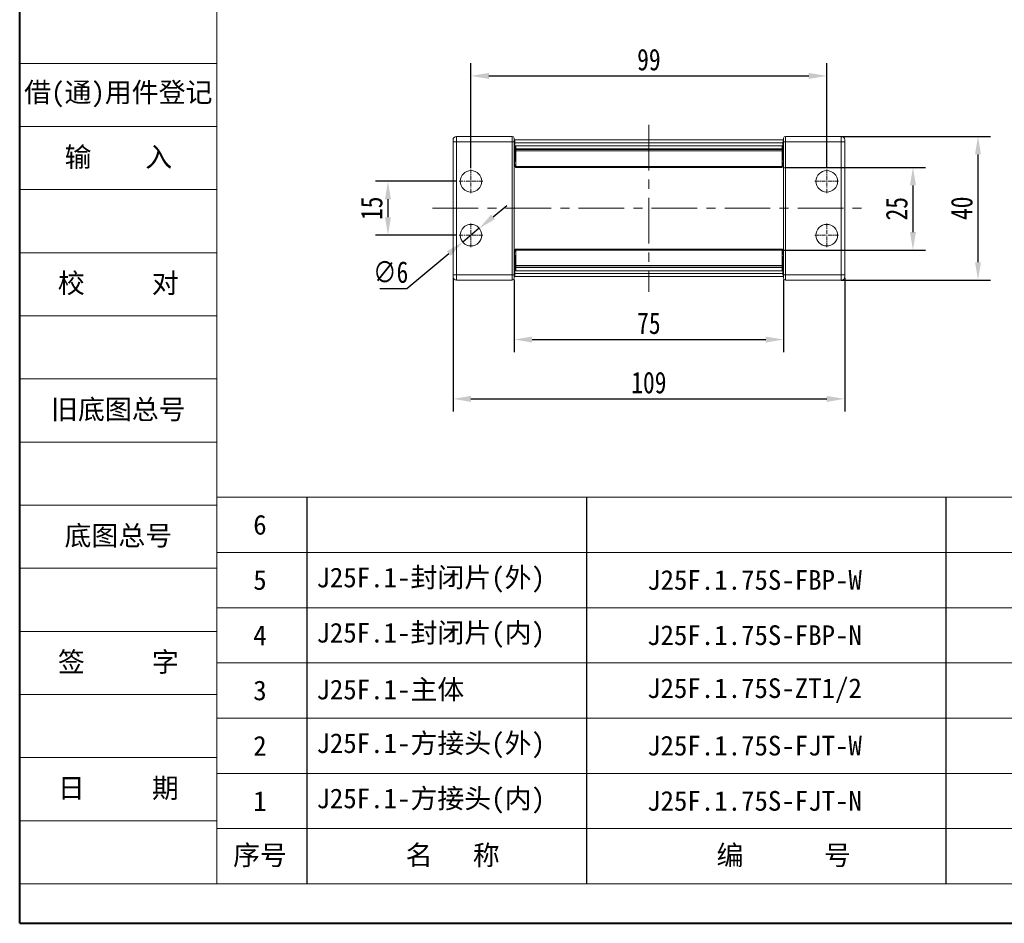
# Model space of a CAD drawing. Header units: millimetres. Extents: x 2628 to 3550, y -116 to 536.
# Tile 1 of 48: x 2628 to 2902, y -116 to 136. Entities that reach past the tile are written whole.
import ezdxf

# ---------------------------------------------------------------- set-up
doc = ezdxf.new("R2010")
doc.units = ezdxf.units.MM
doc.linetypes.add('CENTER', pattern=[0.6, 0.375, -0.075, 0.075, -0.075])
doc.linetypes.add('CENTERX2', pattern=[20.32, 12.7, -2.54, 2.54, -2.54])
doc.layers.add('标注线', color=7, linetype='Continuous', lineweight=15)
doc.styles.get("Standard").update_dxf_attribs({"font": '仿宋_GB2312.ttf', "width": 0.8})
doc.styles.add('样式 3.5', font='仿宋_GB2312.ttf')
doc.styles.add('样式 6', font='仿宋_GB2312.ttf')
doc.dimstyles.new('ISO-25.1', dxfattribs={"dimtxt": 6, "dimasz": 5, "dimexe": 3.5, "dimexo": 0.625, "dimgap": 1.5, "dimtad": 1, "dimtoh": 1, "dimdsep": 46, "dimtxsty": 'Standard', "dimcen": 2.5, "dimadec": 0, "dimazin": 0, "dimtfac": 1, "dimtmove": 0, "dimatfit": 3, "dimfxl": 0, "dimarcsym": 0})
doc.dimstyles.new('副本 ISO-25.1', dxfattribs={"dimtxt": 6, "dimasz": 5, "dimexe": 3.5, "dimexo": 0.625, "dimgap": 1.5, "dimtad": 1, "dimdsep": 46, "dimtxsty": 'Standard', "dimcen": 2.5, "dimadec": 0, "dimazin": 0, "dimtfac": 1, "dimtmove": 0, "dimatfit": 3, "dimfxl": 0, "dimarcsym": 0})

# ---------------------------------------------------------------- blocks, each defined once
blk = doc.blocks.new('*D789')
at = {"color": 0, "lineweight": -2}
for p, q in [((2753.63, 94.27), (2753.63, 123.48)), ((2852.63, 94.57), (2852.63, 123.48)), ((2758.63, 119.98), (2847.63, 119.98))]:
    blk.add_line(p, q, dxfattribs=at)
at = {"color": 0, "lineweight": 9}
for points in [[(2758.63, 120.81), (2758.63, 119.14), (2753.63, 119.98)], [(2847.63, 120.81), (2847.63, 119.14), (2852.63, 119.98)]]:
    blk.add_solid(points, dxfattribs=at)
at = {"layer": 'Defpoints', "color": 0, "lineweight": 9}
for p in [(2852.63, 119.98), (2753.63, 93.64), (2852.63, 93.94)]:
    blk.add_point(p, dxfattribs=at)
at = {"color": 0, "lineweight": 9, "insert": (2803.13, 124.48), "char_height": 6, "attachment_point": 5}
blk.add_mtext('99', dxfattribs=at)
blk = doc.blocks.new('*D790')
at = {"color": 0, "lineweight": -2}
for p, q in [((2749.71, 90.64), (2727.03, 90.64)), ((2730.53, 85.64), (2730.53, 80.64)), ((2749.71, 75.64), (2727.03, 75.64))]:
    blk.add_line(p, q, dxfattribs=at)
at = {"color": 0, "lineweight": 9}
for points in [[(2729.7, 85.64), (2731.36, 85.64), (2730.53, 90.64)], [(2729.7, 80.64), (2731.36, 80.64), (2730.53, 75.64)]]:
    blk.add_solid(points, dxfattribs=at)
at = {"layer": 'Defpoints', "color": 0, "lineweight": 9}
for p in [(2750.33, 90.64), (2730.53, 75.64), (2750.33, 75.64)]:
    blk.add_point(p, dxfattribs=at)
at = {"color": 0, "lineweight": 9, "insert": (2726.03, 83.14), "char_height": 6, "attachment_point": 5, "rotation": 90}
blk.add_mtext('15', dxfattribs=at)
blk = doc.blocks.new('*D791')
at = {"color": 0, "lineweight": -2}
for p, q in [((2840.83, 94.5), (2880.11, 94.5)), ((2876.61, 89.5), (2876.61, 76.52)), ((2840.81, 71.52), (2880.11, 71.52))]:
    blk.add_line(p, q, dxfattribs=at)
at = {"color": 0, "lineweight": 9}
for points in [[(2875.78, 89.5), (2877.45, 89.5), (2876.61, 94.5)], [(2875.78, 76.52), (2877.45, 76.52), (2876.61, 71.52)]]:
    blk.add_solid(points, dxfattribs=at)
at = {"layer": 'Defpoints', "color": 0, "lineweight": 9}
for p in [(2840.2, 94.5), (2840.18, 71.52), (2876.61, 71.52)]:
    blk.add_point(p, dxfattribs=at)
at = {"color": 0, "lineweight": 9, "insert": (2872.11, 83.01), "char_height": 6, "attachment_point": 5, "rotation": 90}
blk.add_mtext('25', dxfattribs=at)
blk = doc.blocks.new('*D792')
at = {"color": 0, "lineweight": -2}
for p, q in [((2856.67, 103.14), (2898.21, 103.14)), ((2894.71, 98.14), (2894.71, 68.14)), ((2856.67, 63.14), (2898.21, 63.14))]:
    blk.add_line(p, q, dxfattribs=at)
at = {"color": 0, "lineweight": 9}
for points in [[(2893.88, 98.14), (2895.54, 98.14), (2894.71, 103.14)], [(2893.88, 68.14), (2895.54, 68.14), (2894.71, 63.14)]]:
    blk.add_solid(points, dxfattribs=at)
at = {"layer": 'Defpoints', "color": 0, "lineweight": 9}
for p in [(2856.05, 103.14), (2856.05, 63.14), (2894.71, 63.14)]:
    blk.add_point(p, dxfattribs=at)
at = {"color": 0, "lineweight": 9, "insert": (2890.21, 83.14), "char_height": 6, "attachment_point": 5, "rotation": 90}
blk.add_mtext('40', dxfattribs=at)
blk = doc.blocks.new('*D793')
at = {"color": 0, "lineweight": -2}
for p, q in [((2765.63, 63.3), (2765.63, 43.11)), ((2840.63, 63.3), (2840.63, 43.11)), ((2770.63, 46.61), (2835.63, 46.61))]:
    blk.add_line(p, q, dxfattribs=at)
at = {"color": 0, "lineweight": 9}
for points in [[(2770.63, 47.44), (2770.63, 45.77), (2765.63, 46.61)], [(2835.63, 47.44), (2835.63, 45.77), (2840.63, 46.61)]]:
    blk.add_solid(points, dxfattribs=at)
at = {"layer": 'Defpoints', "color": 0, "lineweight": 9}
for p in [(2765.63, 63.93), (2840.63, 63.93), (2840.63, 46.61)]:
    blk.add_point(p, dxfattribs=at)
at = {"color": 0, "lineweight": 9, "insert": (2803.13, 51.11), "char_height": 6, "attachment_point": 5}
blk.add_mtext('75', dxfattribs=at)
blk = doc.blocks.new('*D794')
at = {"color": 0, "lineweight": -2}
for p, q in [((2748.63, 63.77), (2748.63, 26.59)), ((2857.63, 63.77), (2857.63, 26.59)), ((2753.63, 30.09), (2852.63, 30.09))]:
    blk.add_line(p, q, dxfattribs=at)
at = {"color": 0, "lineweight": 9}
for points in [[(2753.63, 30.92), (2753.63, 29.25), (2748.63, 30.09)], [(2852.63, 30.92), (2852.63, 29.25), (2857.63, 30.09)]]:
    blk.add_solid(points, dxfattribs=at)
at = {"layer": 'Defpoints', "color": 0, "lineweight": 9}
for p in [(2748.63, 64.39), (2857.63, 64.39), (2857.63, 30.09)]:
    blk.add_point(p, dxfattribs=at)
at = {"color": 0, "lineweight": 9, "insert": (2803.13, 34.59), "char_height": 6, "attachment_point": 5}
blk.add_mtext('109', dxfattribs=at)
blk = doc.blocks.new('*D809')
at = {"color": 0, "lineweight": -2}
for p, q in [((2759.79, 80.76), (2763.63, 83.95)), ((2755.94, 77.56), (2751.33, 73.73)), ((2735.82, 60.85), (2747.48, 70.53)), ((2728.25, 60.85), (2735.82, 60.85))]:
    blk.add_line(p, q, dxfattribs=at)
at = {"color": 0, "lineweight": 9}
for points in [[(2759.25, 81.4), (2760.32, 80.12), (2755.94, 77.56)], [(2746.95, 71.17), (2748.01, 69.89), (2751.33, 73.73)]]:
    blk.add_solid(points, dxfattribs=at)
at = {"layer": 'Defpoints', "color": 0, "lineweight": 9}
for p in [(2755.94, 77.56), (2751.33, 73.73)]:
    blk.add_point(p, dxfattribs=at)
at = {"color": 0, "lineweight": 9, "insert": (2731.29, 65.35), "char_height": 6, "attachment_point": 5}
blk.add_mtext('∅6', dxfattribs=at)

msp = doc.modelspace()

# ---------------------------------------------------------------- linework, layer by layer
at = {"color": 7, "lineweight": 40}
for q in [(2628.06, 536.289), (3550.3, -115.866)]:
    msp.add_line((2628.06, -115.866), q, dxfattribs=at)
at = {"color": 7, "lineweight": 13}
for q in [(2682.955, 525.31), (3144.075, -104.887)]:
    msp.add_line((2682.955, -104.887), q, dxfattribs=at)
at = {"color": 7, "lineweight": 15}
for p, q in [((2628.06, 123.477), (2682.955, 123.477)), ((2628.06, 105.911), (2682.955, 105.911)), ((2628.06, 88.344), (2682.955, 88.344)), ((2628.06, 70.778), (2682.955, 70.778)), ((2628.06, 53.211), (2682.955, 53.211)), ((2628.06, 35.645), (2682.955, 35.645)), ((2628.06, 18.078), (2682.955, 18.078)), ((2628.06, 0.512), (2682.955, 0.512)), ((2682.955, 2.708), (3047.426, 2.708)), ((2682.955, -12.663), (3047.426, -12.663)), ((2628.06, -17.055), (2682.955, -17.055)), ((2682.955, -28.034), (3047.426, -28.034)), ((2628.06, -34.621), (2682.955, -34.621)), ((2682.955, -43.404), (3047.426, -43.404)), ((2628.06, -52.187), (2682.955, -52.187)), ((2682.955, -58.775), (3047.426, -58.775)), ((2628.06, -69.754), (2682.955, -69.754)), ((2682.955, -74.146), (3047.426, -74.146)), ((2628.06, -87.32), (2682.955, -87.32)), ((2682.955, -89.516), (3144.075, -89.516)), ((2628.06, -104.887), (2682.955, -104.887))]:
    msp.add_line(p, q, dxfattribs=at)
at = {"color": 1, "linetype": 'CENTERX2', "lineweight": 13}
for p, q in [((2803.133, 106.377), (2803.133, 59.912)), ((2742.943, 83.145), (2864.492, 83.145))]:
    msp.add_line(p, q, dxfattribs=at)
at = {"color": 7, "linetype": 'Continuous', "lineweight": 15}
for p, q in [((2748.633, 102.145), (2748.633, 101.645)), ((2748.633, 64.645), (2748.633, 101.645)), ((2748.633, 101.645), (2749.633, 101.645)), ((2749.633, 103.145), (2749.633, 101.645)), ((2749.633, 103.145), (2765.133, 103.145)), ((2749.633, 101.645), (2749.633, 64.645)), ((2765.133, 101.645), (2749.633, 101.645)), ((2765.133, 101.645), (2765.133, 103.145)), ((2765.133, 64.645), (2765.133, 101.645)), ((2765.133, 101.645), (2765.633, 101.645)), ((2765.633, 102.645), (2765.633, 101.645)), ((2765.633, 102.145), (2765.702, 102.145)), ((2765.633, 101.645), (2765.633, 64.645)), ((2765.702, 102.145), (2803.133, 102.145)), ((2803.133, 102.145), (2840.564, 102.145)), ((2840.564, 102.145), (2840.633, 102.145)), ((2840.633, 101.645), (2840.633, 102.645)), ((2840.633, 64.645), (2840.633, 101.645)), ((2840.633, 101.645), (2841.133, 101.645)), ((2841.133, 103.145), (2841.133, 101.645)), ((2841.133, 103.145), (2856.633, 103.145)), ((2856.633, 101.645), (2841.133, 101.645)), ((2841.133, 101.645), (2841.133, 64.645)), ((2856.633, 103.145), (2856.633, 101.645)), ((2857.633, 101.645), (2856.633, 101.645)), ((2856.633, 64.645), (2856.633, 101.645)), ((2857.633, 101.645), (2857.633, 102.145)), ((2857.633, 101.645), (2857.633, 64.645)), ((2765.633, 99.213), (2765.702, 96.561)), ((2765.648, 98.645), (2765.633, 98.645)), ((2765.967, 96.657), (2765.847, 101.318)), ((2803.133, 101.318), (2765.847, 101.318)), ((2803.133, 100.546), (2766.083, 100.546)), ((2766.083, 99.653), (2766.083, 100.546)), ((2766.083, 100.546), (2803.133, 100.546)), ((2766.083, 100.546), (2766.083, 100.546)), ((2803.133, 99.653), (2766.083, 99.653)), ((2766.083, 99.513), (2766.083, 99.653)), ((2766.083, 99.513), (2803.133, 99.513)), ((2766.083, 99.111), (2766.083, 99.513)), ((2803.133, 99.111), (2766.083, 99.111)), ((2766.083, 99.111), (2766.083, 94.773)), ((2840.419, 101.318), (2803.133, 101.318)), ((2840.183, 100.546), (2803.133, 100.546)), ((2803.133, 100.546), (2840.183, 100.546)), ((2840.183, 99.653), (2803.133, 99.653)), ((2803.133, 99.513), (2840.183, 99.513)), ((2840.183, 99.111), (2803.133, 99.111)), ((2840.183, 100.546), (2840.183, 99.653)), ((2840.183, 100.546), (2840.183, 100.546)), ((2840.183, 99.653), (2840.183, 99.513)), ((2840.183, 99.513), (2840.183, 99.111)), ((2840.183, 94.773), (2840.183, 99.111)), ((2840.419, 101.318), (2840.299, 96.657)), ((2840.564, 96.561), (2840.633, 99.213)), ((2840.618, 98.645), (2840.633, 98.645)), ((2765.674, 97.645), (2765.633, 97.645)), ((2765.633, 96.645), (2765.699, 96.645)), ((2765.967, 96.657), (2766.083, 96.657)), ((2840.183, 96.657), (2840.299, 96.657)), ((2840.567, 96.645), (2840.633, 96.645)), ((2840.592, 97.645), (2840.633, 97.645)), ((2765.754, 95.645), (2765.633, 95.645)), ((2766.083, 94.496), (2766.063, 94.496)), ((2766.083, 94.773), (2803.133, 94.773)), ((2766.083, 94.496), (2766.083, 94.773)), ((2803.133, 94.496), (2766.083, 94.496)), ((2803.133, 94.773), (2840.183, 94.773)), ((2840.183, 94.496), (2803.133, 94.496)), ((2840.183, 94.773), (2840.183, 94.496)), ((2840.203, 94.496), (2840.183, 94.496)), ((2840.633, 95.645), (2840.512, 95.645)), ((2766.063, 71.794), (2766.083, 71.794)), ((2766.083, 71.794), (2803.133, 71.794)), ((2766.083, 71.517), (2766.083, 71.794)), ((2803.133, 71.517), (2766.083, 71.517)), ((2766.083, 71.517), (2766.083, 67.179)), ((2803.133, 71.794), (2840.183, 71.794)), ((2840.183, 71.517), (2803.133, 71.517)), ((2840.183, 71.794), (2840.183, 71.517)), ((2840.183, 71.794), (2840.203, 71.794)), ((2840.183, 67.179), (2840.183, 71.517)), ((2765.633, 70.645), (2765.754, 70.645)), ((2765.702, 69.728), (2765.633, 67.076)), ((2765.699, 69.645), (2765.633, 69.645)), ((2765.674, 68.645), (2765.633, 68.645)), ((2765.847, 64.971), (2765.967, 69.633)), ((2766.083, 69.633), (2765.967, 69.633)), ((2840.299, 69.633), (2840.183, 69.633)), ((2840.299, 69.633), (2840.419, 64.971)), ((2840.512, 70.645), (2840.633, 70.645)), ((2840.633, 67.076), (2840.564, 69.728)), ((2840.633, 69.645), (2840.567, 69.645)), ((2840.592, 68.645), (2840.633, 68.645)), ((2765.648, 67.645), (2765.633, 67.645)), ((2766.083, 67.179), (2803.133, 67.179)), ((2766.083, 66.776), (2766.083, 67.179)), ((2803.133, 66.776), (2766.083, 66.776)), ((2766.083, 66.637), (2766.083, 66.776)), ((2766.083, 65.743), (2766.083, 66.637)), ((2766.083, 66.637), (2803.133, 66.637)), ((2803.133, 67.179), (2840.183, 67.179)), ((2840.183, 66.776), (2803.133, 66.776)), ((2803.133, 66.637), (2840.183, 66.637)), ((2840.183, 67.179), (2840.183, 66.776)), ((2840.183, 66.776), (2840.183, 66.637)), ((2840.183, 66.637), (2840.183, 65.743)), ((2840.618, 67.645), (2840.633, 67.645)), ((2748.633, 64.645), (2749.633, 64.645)), ((2748.633, 64.645), (2748.633, 64.145)), ((2749.633, 63.145), (2749.633, 64.645)), ((2749.633, 64.645), (2765.133, 64.645)), ((2765.133, 63.145), (2749.633, 63.145)), ((2765.633, 64.645), (2765.133, 64.645)), ((2765.133, 63.145), (2765.133, 64.645)), ((2765.633, 64.645), (2765.633, 63.645)), ((2765.702, 64.145), (2765.633, 64.145)), ((2803.133, 64.145), (2765.702, 64.145)), ((2765.847, 64.971), (2803.133, 64.971)), ((2766.083, 65.743), (2803.133, 65.743)), ((2803.133, 65.743), (2766.083, 65.743)), ((2766.083, 65.743), (2766.083, 65.743)), ((2803.133, 65.743), (2840.183, 65.743)), ((2840.183, 65.743), (2803.133, 65.743)), ((2803.133, 64.971), (2840.419, 64.971)), ((2840.564, 64.145), (2803.133, 64.145)), ((2840.183, 65.743), (2840.183, 65.743)), ((2840.633, 64.145), (2840.564, 64.145)), ((2841.133, 64.645), (2840.633, 64.645)), ((2840.633, 63.645), (2840.633, 64.645)), ((2841.133, 64.645), (2856.633, 64.645)), ((2841.133, 64.645), (2841.133, 63.145)), ((2856.633, 63.145), (2841.133, 63.145)), ((2857.633, 64.645), (2856.633, 64.645)), ((2856.633, 63.145), (2856.633, 64.645)), ((2857.633, 64.145), (2857.633, 64.645))]:
    msp.add_line(p, q, dxfattribs=at)
at = {"color": 1, "linetype": 'CENTER', "lineweight": 9, "ltscale": 3.048}
for p, q in [((2753.633, 87.345), (2753.633, 93.945)), ((2852.633, 87.345), (2852.633, 93.945)), ((2750.333, 90.645), (2756.933, 90.645)), ((2849.333, 90.645), (2855.933, 90.645)), ((2753.633, 72.345), (2753.633, 78.945)), ((2852.633, 72.345), (2852.633, 78.945)), ((2750.333, 75.645), (2756.933, 75.645)), ((2849.333, 75.645), (2855.933, 75.645))]:
    msp.add_line(p, q, dxfattribs=at)
at = {"color": 7}
for p, q in [((2707.955, 2.708), (2707.955, -104.887)), ((2785.757, 2.708), (2785.757, -104.887)), ((2885.84, -104.887), (2885.84, 2.708))]:
    msp.add_line(p, q, dxfattribs=at)
at = {"color": 7, "linetype": 'Continuous', "lineweight": 15}
for centre in [(2753.633, 90.645), (2852.633, 90.645), (2753.633, 75.645), (2852.633, 75.645)]:
    msp.add_circle(centre, 3, dxfattribs=at)
for centre, radius, start, end in [((2749.633, 102.145), 1, 90, 180), ((2765.133, 102.645), 0.5, 0, 90), ((2841.133, 102.645), 0.5, 90, 180), ((2856.633, 102.145), 1, 0, 90), ((2749.633, 64.145), 1, 180, 270), ((2765.133, 63.645), 0.5, 270, 0), ((2841.133, 63.645), 0.5, 180, 270), ((2856.633, 64.145), 1, 270, 0)]:
    msp.add_arc(centre, radius, start, end, dxfattribs=at)
for centre, major_axis, start_param, end_param in [((2765.702, 101.145), (0, 1), 4.8869219, 6.2831853), ((2840.564, 101.145), (0, 1), 0, 1.3962634), ((2766.063, 96.996), (0, 2.5), 1.7453293, 3.1415927), ((2766.083, 96.796), (0, 0.8), 1.7453293, 3.1415927), ((2840.183, 96.796), (0, 0.8), 3.1415927, 4.5378561), ((2840.203, 96.996), (0, 2.5), 3.1415927, 4.5378561), ((2766.063, 69.294), (0, 2.5), 0, 1.3962634), ((2840.203, 69.294), (0, 2.5), 4.8869219, 6.2831853), ((2766.083, 69.494), (0, 0.8), 0, 1.3962634), ((2840.183, 69.494), (0, 0.8), 4.8869219, 6.2831853), ((2765.702, 65.145), (0, 1), 3.1415927, 4.5378561), ((2840.564, 65.145), (0, 1), 1.7453293, 3.1415927)]:
    msp.add_ellipse(centre, major_axis=major_axis, ratio=0.1467498, start_param=start_param, end_param=end_param, dxfattribs=at)

# ---------------------------------------------------------------- texts
at = {"color": 7, "linetype": 'CENTER', "lineweight": 18, "char_height": 5.48952, "width": 54.89522, "attachment_point": 5, "style": '样式 3.5'}
for s, insert in [('{\\fSimSun|b0|i0|c134|p2;借}({\\fSimSun|b0|i0|c134|p2;通}){\\fSimSun|b0|i0|c134|p2;用件登记}', (2655.507, 114.694)), ('\\f宋体|b0|i0|c134|p2;校     对', (2655.507, 61.995)), ('\\f宋体|b0|i0|c134|p2;旧底图总号', (2655.507, 26.862)), ('\\f宋体|b0|i0|c134|p2;底图总号', (2655.507, -8.271)), ('\\f宋体|b0|i0|c134|p2;签     字', (2655.507, -43.404)), ('\\f宋体|b0|i0|c134|p2;日     期', (2655.507, -78.537))]:
    msp.add_mtext(s, dxfattribs=dict(at, insert=insert))
at = {"color": 7, "lineweight": 18, "insert": (2655.507, 97.127), "char_height": 5.48952, "width": 54.89522, "attachment_point": 5, "style": '样式 3.5'}
msp.add_mtext('{\\fSimSun|b0|i0|c134|p2;输    入}', dxfattribs=at)
at = {"layer": '标注线', "color": 7, "lineweight": 18, "char_height": 3.95246, "style": '样式 6'}
for s, insert, width, attachment_point in [('{\\H1.389x;6}', (2694.916, -4.978), 26.34971, 5), ('{\\H1.389x;5}', (2694.916, -20.348), 26.34971, 5), ('{\\H1.389x;J25F.1-封闭片(外)}', (2710.641, -20.348), 98.80077, 4), ('{\\H1.389x;J25F.1.75S-FBP-W}', (2832.523, -20.348), 75.97392, 5), ('{\\H1.389x;J25F.1-封闭片(内)}', (2710.641, -35.719), 98.80077, 4), ('{\\H1.389x;J25F.1.75S-FBP-N}', (2832.523, -35.719), 75.97392, 5), ('{\\H1.389x;4}', (2694.916, -35.719), 26.34971, 5), ('{\\H1.389x;3}', (2694.916, -51.09), 26.34971, 5), ('{\\H1.389x;J25F.1-主体}', (2710.641, -51.09), 76.04019, 4), ('{\\H1.389x;J25F.1.75S-ZT1/2}', (2832.523, -51.09), 75.97392, 5), ('{\\H1.389x;J25F.1-方接头(外)}', (2710.641, -66.46), 98.80077, 4), ('{\\H1.389x;2}', (2694.916, -66.46), 26.34971, 5), ('{\\H1.389x;J25F.1.75S-FJT-W}', (2832.523, -66.46), 75.97392, 5), ('{\\H1.389x;1}', (2694.916, -81.831), 26.34971, 5), ('{\\H1.389x;J25F.1-方接头(内)}', (2710.641, -81.831), 93.71714, 4), ('{\\H1.389x;J25F.1.75S-FJT-N}', (2832.523, -81.831), 75.97392, 5), ('{\\H1.389x;序号}', (2694.916, -97.202), 26.34971, 5), ('{\\H1.389x;名   称}', (2748.55, -97.202), 52.56767, 5), ('{\\H1.389x;编      号}', (2840.642, -97.202), 75.97392, 5)]:
    msp.add_mtext(s, dxfattribs=dict(at, insert=insert, width=width, attachment_point=attachment_point))

# ---------------------------------------------------------------- dimensions: what is measured, and where the dimension line sits
at = {"color": 5, "lineweight": 9}
for base, p1, p2, picture, middle in [((2852.633, 119.977), (2753.633, 93.645), (2852.633, 93.945), '*D789', (2803.133, 124.477)), ((2857.633, 30.087), (2748.633, 64.395), (2857.633, 64.395), '*D794', (2803.133, 34.587)), ((2840.633, 46.606), (2765.633, 63.928), (2840.633, 63.928), '*D793', (2803.133, 51.106))]:
    dim = msp.add_linear_dim(base=base, p1=p1, p2=p2, dimstyle='副本 ISO-25.1', dxfattribs=at)
    dim.commit()
    dim.dimension.update_dxf_attribs({"geometry": picture, "text_midpoint": middle})
for base, p1, p2, picture, middle in [((2894.711, 63.145), (2856.047, 103.145), (2856.047, 63.145), '*D792', (2890.211, 83.145)), ((2730.531, 75.645), (2750.333, 90.645), (2750.333, 75.645), '*D790', (2726.031, 83.145))]:
    dim = msp.add_linear_dim(base=base, p1=p1, p2=p2, angle=90, dimstyle='副本 ISO-25.1', dxfattribs=at)
    dim.commit()
    dim.dimension.update_dxf_attribs({"geometry": picture, "text_midpoint": middle})
dim = msp.add_linear_dim(base=(2876.614, 71.517), p1=(2840.203, 94.496), p2=(2840.183, 71.517), angle=90, text='25', dimstyle='副本 ISO-25.1', dxfattribs=at)
dim.commit()
dim.dimension.update_dxf_attribs({"geometry": '*D791', "text_midpoint": (2872.114, 83.006)})
dim = msp.add_diameter_dim_2p(p1=(2755.94, 77.562), p2=(2751.326, 73.728), dimstyle='ISO-25.1', dxfattribs=at)
dim.commit()
dim.dimension.update_dxf_attribs({"geometry": '*D809', "text_midpoint": (2731.285, 60.848), "dimtype": 163})

doc.saveas('drawing.dxf')
